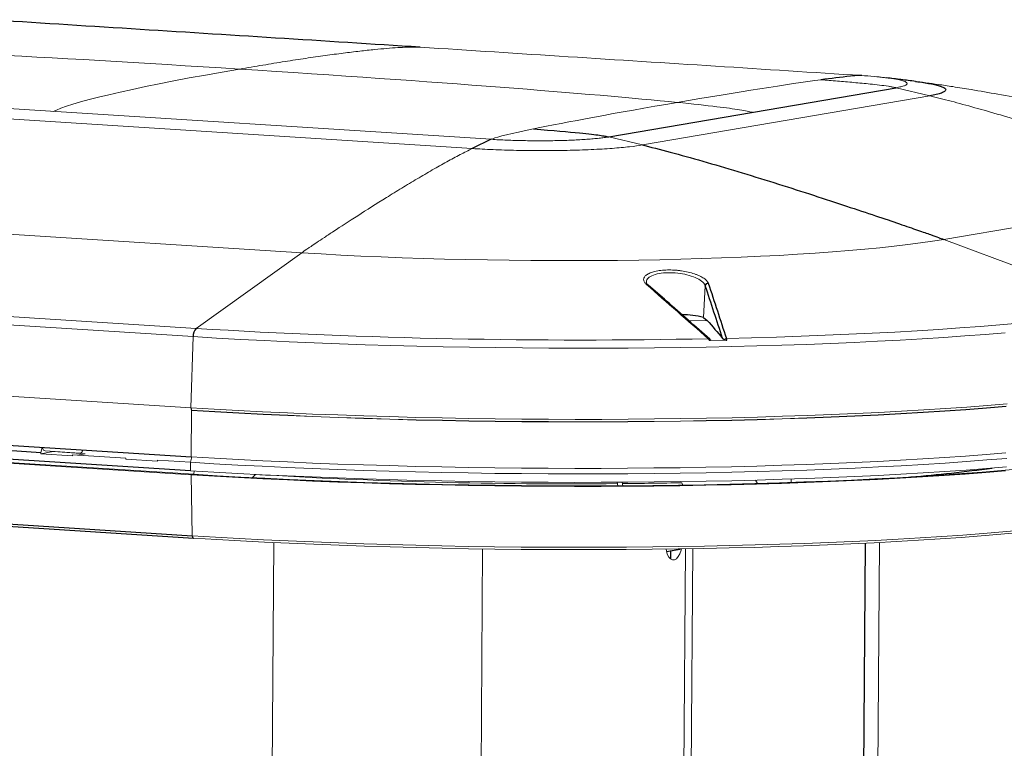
# Model space of a CAD drawing. Header units: millimetres. Extents: x -1472 to 1442, y -78 to 2620.
# Tile 47 of 102: x -998 to -645, y 2358 to 2620. Entities that reach past the tile are written whole.
import ezdxf

# ---------------------------------------------------------------- set-up
doc = ezdxf.new("R2010")
doc.units = ezdxf.units.MM

msp = doc.modelspace()

# ---------------------------------------------------------------- linework, layer by layer
at = {"color": 144, "linetype": 'Continuous', "lineweight": 18}
for p, q in [((-687.34, 2598.73), (-687.65, 2598.77)), ((-676.56, 2597.4), (-676.91, 2597.44)), ((-828.9, 2576.68), (-1142.64, 2596.69)), ((-683.83, 2595.17), (-671.79, 2592.27)), ((-835.7, 2573.38), (-1149.44, 2593.4)), ((-671.79, 2592.27), (-774.76, 2574.65)), ((-786.8, 2577.55), (-774.76, 2574.65)), ((-666.77, 2540.81), (-563.8, 2558.43)), ((-1210.51, 2556.04), (-896.78, 2536.02)), ((-666.77, 2540.81), (-599.94, 2515.85)), ((-896.78, 2536.02), (-934.62, 2508.89)), ((-935.72, 2505.98), (-1249.46, 2526)), ((-772.67, 2524.44), (-772.66, 2524.42)), ((-752.2, 2524.2), (-752.88, 2512.85)), ((-1088.54, 2518.71), (-934.62, 2508.89)), ((-759.36, 2512.76), (-758.89, 2512.73)), ((-758.08, 2511.66), (-751.48, 2511.81)), ((-935.72, 2505.98), (-936.56, 2480.5)), ((-750.77, 2504.62), (-744.47, 2504.75)), ((-1250.3, 2500.51), (-936.56, 2480.5)), ((-936.35, 2479.54), (-936.47, 2462.93)), ((-936.46, 2456.47), (-1250.2, 2476.48)), ((-935.48, 2456.64), (-1249.22, 2476.65)), ((-990.36, 2464.37), (-989.87, 2466.33)), ((-990.36, 2464.37), (-990.34, 2463.98)), ((-985.86, 2464.75), (-990.34, 2463.98)), ((-990.34, 2463.98), (-978.98, 2463.25)), ((-990, 2465.82), (-989.61, 2465.89)), ((-988.77, 2465.01), (-976.29, 2464.21)), ((-974.49, 2464.02), (-985.86, 2464.75)), ((-959.86, 2462.43), (-978.98, 2463.65)), ((-978.98, 2463.25), (-978.98, 2463.65)), ((-977.29, 2463.54), (-974.49, 2464.02)), ((-975.35, 2465.41), (-975.42, 2464.98)), ((-959.86, 2462.43), (-959.84, 2462.03)), ((-959.84, 2462.03), (-948.47, 2461.31)), ((-948.47, 2461.31), (-948.47, 2461.7)), ((-936.74, 2460.95), (-948.47, 2461.7)), ((-936.74, 2460.95), (-936.22, 2462.91)), ((-936.74, 2460.95), (-936.68, 2457.92)), ((-936.46, 2456.47), (-935.48, 2456.64)), ((-936.46, 2456.47), (-936.06, 2434.63)), ((-935.48, 2456.64), (-935.42, 2457.84)), ((-914.44, 2455.44), (-913.4, 2456.58)), ((-912.26, 2456.51), (-912.26, 2456.54)), ((-783.82, 2453.78), (-783.53, 2452.54)), ((-781.78, 2452.55), (-782.03, 2453.79)), ((-760.21, 2452.79), (-760.6, 2453.62)), ((-734.24, 2454.56), (-733.53, 2453.35)), ((-721.44, 2454.95), (-721.43, 2453.72)), ((-906.85, 2432.17), (-908.61, 2193.66)), ((-691.57, 2182.14), (-689.72, 2432.2)), ((-833.77, 2188.65), (-831.99, 2429.89)), ((-760.76, 2429.88), (-766.1, 2428.96)), ((-761.24, 2429.65), (-766.07, 2428.83)), ((-761.8, 2429.7), (-761.24, 2429.65)), ((-759.33, 2429.93), (-761.13, 2186.57)), ((-758.51, 2186.41), (-756.71, 2429.97))]:
    msp.add_line(p, q, dxfattribs=at)
at = {"color": 7, "linetype": 'Continuous', "lineweight": 25}
for p, q in [((-786.8, 2577.55), (-683.83, 2595.17)), ((-828.9, 2576.68), (-835.7, 2573.38)), ((-752.88, 2512.85), (-751.48, 2511.81)), ((-1250.21, 2482.94), (-936.47, 2462.93)), ((-936.68, 2457.92), (-1250.42, 2477.94)), ((-936.56, 2480.5), (-936.35, 2479.54)), ((-990.36, 2464.37), (-1087.91, 2470.6)), ((-989.61, 2465.89), (-989.67, 2466.32)), ((-1249.8, 2454.64), (-936.06, 2434.63)), ((-1249.37, 2453.78), (-935.63, 2433.76)), ((-935.63, 2433.76), (-935.58, 2433.77)), ((-694.85, 2431.95), (-696.69, 2182.46)), ((-764.62, 2429.07), (-764.64, 2426.25))]:
    msp.add_line(p, q, dxfattribs=at)
at = {"color": 144, "linetype": 'Continuous', "lineweight": 18, "flags": 128}
for points in [[(-896.78, 2536.02), (-889.89, 2535.61), (-882.84, 2535.22), (-875.65, 2534.86), (-868.32, 2534.54), (-860.88, 2534.25), (-853.33, 2534), (-845.71, 2533.78), (-838.01, 2533.59), (-830.27, 2533.44), (-822.49, 2533.33), (-814.69, 2533.25), (-806.89, 2533.2), (-799.1, 2533.2), (-791.35, 2533.23), (-783.64, 2533.29), (-776, 2533.4), (-768.44, 2533.54), (-760.98, 2533.71), (-753.63, 2533.92), (-746.41, 2534.16), (-739.33, 2534.44), (-732.42, 2534.75), (-725.67, 2535.1), (-719.12, 2535.47), (-712.77, 2535.88), (-706.63, 2536.32), (-700.72, 2536.79), (-695.06, 2537.29), (-689.64, 2537.81), (-684.5, 2538.36), (-679.63, 2538.94), (-675.04, 2539.54), (-670.76, 2540.16), (-666.77, 2540.81)], [(-744.64, 2505.34), (-735.6, 2505.56), (-726.67, 2505.82), (-717.88, 2506.11), (-709.23, 2506.44), (-700.73, 2506.8), (-692.41, 2507.19), (-684.26, 2507.62), (-676.31, 2508.08), (-668.57, 2508.57), (-661.04, 2509.09), (-653.74, 2509.65), (-646.67, 2510.23), (-639.86, 2510.84), (-633.3, 2511.48), (-627.02, 2512.15), (-621.01, 2512.84), (-615.29, 2513.56), (-609.87, 2514.3), (-604.75, 2515.06), (-599.94, 2515.85)], [(-644.79, 2507.37), (-651.85, 2506.78), (-659.15, 2506.22), (-666.68, 2505.7), (-674.42, 2505.2), (-682.37, 2504.74), (-690.52, 2504.31), (-698.84, 2503.91), (-707.33, 2503.54), (-715.98, 2503.21), (-724.78, 2502.91), (-733.7, 2502.65), (-742.74, 2502.43), (-751.89, 2502.24), (-761.13, 2502.08), (-770.45, 2501.97), (-779.83, 2501.88), (-789.26, 2501.84), (-798.73, 2501.83), (-808.22, 2501.86), (-817.72, 2501.92), (-827.21, 2502.03), (-836.68, 2502.16), (-846.13, 2502.34), (-855.52, 2502.55), (-864.85, 2502.79), (-874.11, 2503.07), (-883.28, 2503.39), (-892.35, 2503.74), (-901.31, 2504.12), (-910.14, 2504.54), (-918.82, 2504.99), (-927.35, 2505.47), (-935.72, 2505.98)], [(-936.56, 2480.5), (-928.15, 2479.98), (-919.57, 2479.5), (-910.84, 2479.05), (-901.97, 2478.63), (-892.96, 2478.24), (-883.84, 2477.89), (-874.62, 2477.57), (-865.31, 2477.29), (-855.93, 2477.04), (-846.48, 2476.83), (-836.99, 2476.66), (-827.47, 2476.52), (-817.92, 2476.42), (-808.37, 2476.35), (-798.83, 2476.32), (-789.31, 2476.33), (-779.83, 2476.38), (-770.4, 2476.46), (-761.03, 2476.58), (-751.74, 2476.73), (-742.55, 2476.92), (-733.45, 2477.15), (-724.48, 2477.41), (-715.64, 2477.71), (-706.94, 2478.04), (-698.41, 2478.41), (-690.04, 2478.81), (-681.85, 2479.25), (-673.86, 2479.71), (-666.07, 2480.21), (-658.51, 2480.74), (-651.17, 2481.3), (-644.07, 2481.89)], [(-936.35, 2479.64), (-927.95, 2479.13), (-919.39, 2478.64), (-910.67, 2478.19), (-901.82, 2477.77), (-892.83, 2477.39), (-883.73, 2477.04), (-874.52, 2476.72), (-865.23, 2476.44), (-855.86, 2476.19), (-846.43, 2475.98), (-836.96, 2475.81), (-827.45, 2475.67), (-817.92, 2475.57), (-808.39, 2475.5), (-798.86, 2475.47), (-789.36, 2475.48), (-779.9, 2475.53), (-770.48, 2475.61), (-761.13, 2475.73), (-751.86, 2475.88), (-742.68, 2476.07), (-733.61, 2476.3), (-724.65, 2476.56), (-715.82, 2476.86), (-707.14, 2477.19), (-698.62, 2477.56), (-690.27, 2477.96), (-682.09, 2478.39), (-674.12, 2478.86), (-666.35, 2479.35), (-658.79, 2479.88), (-651.47, 2480.44), (-644.38, 2481.03)], [(-644.38, 2480.93), (-651.47, 2480.34), (-658.79, 2479.78), (-666.35, 2479.26), (-674.12, 2478.76), (-682.1, 2478.29), (-690.27, 2477.86), (-698.62, 2477.46), (-707.14, 2477.09), (-715.82, 2476.76), (-724.65, 2476.46), (-733.61, 2476.2), (-742.68, 2475.97), (-751.86, 2475.78), (-761.13, 2475.63), (-770.48, 2475.51), (-779.9, 2475.43), (-789.36, 2475.38), (-798.87, 2475.38), (-808.39, 2475.4), (-817.92, 2475.47), (-827.45, 2475.57), (-836.96, 2475.71), (-846.43, 2475.88), (-855.86, 2476.09), (-865.23, 2476.34), (-874.52, 2476.62), (-883.73, 2476.94), (-892.83, 2477.29), (-901.82, 2477.67), (-910.67, 2478.09), (-919.39, 2478.54), (-927.95, 2479.03), (-936.35, 2479.54)], [(-936.47, 2462.93), (-928.08, 2462.41), (-919.51, 2461.93), (-910.8, 2461.48), (-901.94, 2461.06), (-892.95, 2460.67), (-883.85, 2460.32), (-874.65, 2460.01), (-865.35, 2459.73), (-855.99, 2459.48), (-846.56, 2459.27), (-837.08, 2459.09), (-827.57, 2458.96), (-818.05, 2458.85), (-808.51, 2458.79), (-798.99, 2458.76), (-789.49, 2458.77), (-780.02, 2458.81), (-770.61, 2458.9), (-761.26, 2459.01), (-751.98, 2459.17), (-742.8, 2459.36), (-733.73, 2459.59), (-724.77, 2459.85), (-715.95, 2460.15), (-707.27, 2460.48), (-698.74, 2460.84), (-690.39, 2461.24), (-682.22, 2461.68), (-674.24, 2462.14), (-666.47, 2462.64), (-658.91, 2463.17), (-651.59, 2463.73), (-644.5, 2464.32)], [(-644.17, 2462.35), (-651.27, 2461.76), (-658.62, 2461.2), (-666.18, 2460.67), (-673.97, 2460.17), (-681.97, 2459.7), (-690.15, 2459.27), (-698.52, 2458.87), (-707.06, 2458.5), (-715.76, 2458.17), (-724.61, 2457.87), (-733.58, 2457.61), (-742.67, 2457.38), (-751.87, 2457.19), (-761.16, 2457.03), (-770.53, 2456.91), (-779.97, 2456.83), (-789.45, 2456.79), (-798.97, 2456.78), (-808.51, 2456.81), (-818.07, 2456.87), (-827.61, 2456.97), (-837.14, 2457.11), (-846.64, 2457.29), (-856.08, 2457.5), (-865.47, 2457.75), (-874.78, 2458.03), (-884, 2458.35), (-893.12, 2458.7), (-902.13, 2459.08), (-911.01, 2459.5), (-919.74, 2459.95), (-928.32, 2460.44), (-936.74, 2460.95)], [(-644.3, 2459.31), (-651.4, 2458.73), (-658.74, 2458.17), (-666.3, 2457.64), (-674.08, 2457.14), (-682.07, 2456.67), (-690.26, 2456.24), (-698.62, 2455.84), (-707.16, 2455.47), (-715.85, 2455.14), (-724.69, 2454.84), (-733.65, 2454.58), (-742.74, 2454.35), (-751.94, 2454.16), (-761.22, 2454), (-770.58, 2453.89), (-780.01, 2453.8), (-789.49, 2453.76), (-799, 2453.75), (-808.54, 2453.78), (-818.09, 2453.84), (-827.63, 2453.95), (-837.15, 2454.09), (-846.64, 2454.26), (-856.08, 2454.47), (-865.46, 2454.72), (-874.76, 2455), (-883.98, 2455.32), (-893.1, 2455.67), (-902.1, 2456.05), (-910.97, 2456.47), (-919.7, 2456.92), (-928.27, 2457.41), (-936.68, 2457.92)], [(-639.22, 2458.63), (-646, 2458.01), (-653.02, 2457.43), (-660.29, 2456.88), (-667.78, 2456.35), (-675.48, 2455.86), (-683.39, 2455.4), (-691.49, 2454.97), (-699.78, 2454.57), (-708.23, 2454.21), (-716.83, 2453.88), (-725.58, 2453.58), (-734.46, 2453.32), (-743.46, 2453.1), (-752.56, 2452.91), (-761.76, 2452.76), (-771.03, 2452.64), (-780.36, 2452.56), (-789.75, 2452.51), (-799.17, 2452.51), (-808.61, 2452.53), (-818.06, 2452.6), (-827.51, 2452.7), (-836.94, 2452.84), (-846.33, 2453.01), (-855.68, 2453.22), (-864.97, 2453.46), (-874.18, 2453.74), (-883.31, 2454.06), (-892.33, 2454.4), (-901.24, 2454.79), (-910.03, 2455.2), (-918.67, 2455.65), (-927.16, 2456.13), (-935.48, 2456.64)], [(-936.06, 2434.63), (-927.71, 2434.11), (-919.19, 2433.63), (-910.51, 2433.18), (-901.7, 2432.77), (-892.76, 2432.39), (-883.7, 2432.04), (-874.55, 2431.72), (-865.3, 2431.44), (-855.98, 2431.2), (-846.6, 2430.99), (-837.18, 2430.81), (-827.72, 2430.68), (-818.24, 2430.57), (-808.75, 2430.51), (-799.28, 2430.48), (-789.82, 2430.49), (-780.41, 2430.53), (-771.04, 2430.62), (-761.74, 2430.73), (-752.51, 2430.89), (-743.38, 2431.08), (-734.35, 2431.3), (-725.44, 2431.56), (-716.66, 2431.86), (-708.03, 2432.19), (-699.55, 2432.55), (-691.23, 2432.95), (-683.11, 2433.38), (-675.17, 2433.85), (-667.44, 2434.34), (-659.92, 2434.87), (-652.63, 2435.42), (-645.58, 2436.01), (-638.78, 2436.62)], [(-639.5, 2435.75), (-646.27, 2435.14), (-653.29, 2434.56), (-660.55, 2434.01), (-668.04, 2433.48), (-675.74, 2432.99), (-683.64, 2432.53), (-691.74, 2432.1), (-700.02, 2431.7), (-708.46, 2431.34), (-717.06, 2431.01), (-725.81, 2430.72), (-734.68, 2430.46), (-743.68, 2430.23), (-752.77, 2430.04), (-761.96, 2429.89), (-771.22, 2429.77), (-780.55, 2429.69), (-789.93, 2429.65), (-799.35, 2429.64), (-808.78, 2429.67), (-818.23, 2429.73), (-827.67, 2429.83), (-837.09, 2429.97), (-846.48, 2430.14), (-855.82, 2430.35), (-865.1, 2430.6), (-874.31, 2430.87), (-883.43, 2431.19), (-892.45, 2431.54), (-901.36, 2431.92), (-910.13, 2432.33), (-918.77, 2432.78), (-927.26, 2433.26), (-935.58, 2433.77)], [(-760.75, 2429.91), (-760.85, 2429.48), (-761.3, 2428.19), (-761.87, 2427.14), (-762.54, 2426.39), (-763.27, 2425.99), (-764.01, 2425.96), (-764.7, 2426.3), (-765.32, 2426.99), (-765.82, 2428), (-766.16, 2429.25), (-766.26, 2429.83)]]:
    msp.add_lwpolyline(points, dxfattribs=at)
at = {"color": 7, "linetype": 'Continuous', "lineweight": 25, "flags": 128}
for points in [[(-750.55, 2505.02), (-750.53, 2505), (-750.5, 2504.97)], [(-644.63, 2457.86), (-651.71, 2457.27), (-659.04, 2456.71), (-666.59, 2456.18), (-674.36, 2455.69), (-682.33, 2455.22), (-690.5, 2454.79), (-698.85, 2454.39), (-707.37, 2454.02), (-716.04, 2453.69), (-724.86, 2453.39), (-733.82, 2453.13), (-742.89, 2452.9), (-752.06, 2452.71), (-761.33, 2452.56), (-770.68, 2452.44), (-780.09, 2452.36), (-789.55, 2452.31), (-799.04, 2452.31), (-808.56, 2452.33), (-818.09, 2452.4), (-827.61, 2452.5), (-837.12, 2452.64), (-846.59, 2452.81), (-856.01, 2453.02), (-865.38, 2453.27), (-874.66, 2453.55), (-883.86, 2453.87), (-892.96, 2454.22), (-901.94, 2454.6), (-910.8, 2455.02), (-919.51, 2455.47), (-928.07, 2455.96), (-936.46, 2456.47)], [(-936.06, 2434.63), (-936.05, 2434.44), (-936.02, 2434.27), (-935.97, 2434.11), (-935.91, 2433.98), (-935.84, 2433.88), (-935.76, 2433.81), (-935.67, 2433.77), (-935.63, 2433.76)]]:
    msp.add_lwpolyline(points, dxfattribs=at)
at = {"color": 144, "linetype": 'Continuous', "lineweight": 18}
for centre, radius, start, end in [((-773.19, 2523.85), 0.782, 48.9434, 96.5111), ((-796.94, 4793.03), 2288.28, 266.55071, 271.14695), ((-744.68, 2504.28), 1.06, 87.9333, 142.1326), ((-988.64, 2465.97), 0.97, 185.0051, 262.8004), ((-976.28, 2465.08), 0.863, 269.1115, 353.7162), ((-801.13, 4319.43), 1866.22, 266.53584, 270.53504), ((-798.9, 4338.54), 1885.32, 270.51583, 271.16419)]:
    msp.add_arc(centre, radius, start, end, dxfattribs=at)
at = {"color": 7, "linetype": 'Continuous', "lineweight": 25}
for centre, radius, start, end in [((-751.18, 2524.06), 1.03, 86.428, 172.4429), ((-759.49, 2489.42), 24.34, 74.239, 92.297), ((-931.81, 2506.16), 3.91, 135.7496, 182.6706), ((-751.06, 2504.43), 0.782, 49.0696, 95.7484), ((-725.5, 3015.81), 562.1, 274.7886, 277.779)]:
    msp.add_arc(centre, radius, start, end, dxfattribs=at)
for points, knots in [([(-854.34, 2609.69), (-871.62, 2610.79), (-906.11, 2612.98), (-957.9, 2616.26), (-992.55, 2618.46), (-1009.88, 2619.56)], [0, 0, 0, 0, 0.334381, 0.667327, 1, 1, 1, 1]), ([(-696.14, 2599.5), (-696.47, 2599.52), (-697.8, 2599.59), (-702.68, 2599.04), (-707.21, 2598.47), (-710.74, 2598.04)], [0, 0, 0, 0, 0.0674885, 0.2763921, 1, 1, 1, 1]), ([(-676.82, 2597.44), (-678.57, 2597.65), (-682.07, 2598.09), (-685.56, 2598.52), (-687.3, 2598.74)], [0, 0, 0, 0, 0.500091, 1, 1, 1, 1]), ([(-676.92, 2597.44), (-676.62, 2597.4), (-675.29, 2597.25), (-673.33, 2596.95), (-671, 2596.54), (-669.1, 2596.11), (-667.62, 2595.66), (-666.6, 2595.2), (-666.06, 2594.73), (-665.99, 2594.28), (-666.41, 2593.78), (-667.48, 2593.27), (-669.27, 2592.74), (-670.96, 2592.43), (-671.79, 2592.27)], [0, 0, 0, 0, 0.023842, 0.105813, 0.189079, 0.27323, 0.357832, 0.442433, 0.526585, 0.60985, 0.691822, 0.798437, 0.901356, 1, 1, 1, 1]), ([(-813.76, 2580.41), (-806.58, 2579.84), (-796.59, 2578.96), (-790.55, 2578.24), (-788.11, 2577.83), (-787.23, 2577.64), (-786.8, 2577.55)], [0, 0, 0, 0, 0.372322, 0.686161, 0.846126, 1, 1, 1, 1]), ([(-774.76, 2574.65), (-774.46, 2574.58), (-774.15, 2574.5), (-767.35, 2572.84), (-759.76, 2570.78), (-743.37, 2566.03), (-734.59, 2563.35), (-717.41, 2557.94), (-709.03, 2555.22), (-694.18, 2550.31), (-687.72, 2548.13), (-680.13, 2545.54), (-677.95, 2544.78), (-674.25, 2543.5), (-672.75, 2542.97), (-669.09, 2541.67), (-667.85, 2541.21), (-666.77, 2540.81)], [0.2440624, 0.2440624, 0.2440624, 0.2440624, 0.25, 0.25, 0.375, 0.375, 0.5, 0.5, 0.625, 0.625, 0.75, 0.75, 0.8125, 0.8125, 0.875, 0.875, 1, 1, 1, 1]), ([(-750.55, 2505.01), (-755.71, 2509.56), (-763.09, 2516.06), (-770.47, 2522.5), (-772.68, 2524.43)], [0, 0, 0, 0, 0.70026, 1, 1, 1, 1]), ([(-745.99, 2505.33), (-745.94, 2505.26), (-745.87, 2505.2), (-745.71, 2505.06), (-745.62, 2505), (-745.51, 2504.93)], [0, 0, 0, 0, 0.5, 0.5, 1, 1, 1, 1]), ([(-750.39, 2504.83), (-750.36, 2504.81), (-750.33, 2504.79), (-750.29, 2504.75), (-750.29, 2504.72), (-750.32, 2504.68), (-750.36, 2504.66), (-750.52, 2504.63), (-750.63, 2504.62), (-750.77, 2504.62)], [0, 0, 0, 0, 0.25, 0.25, 0.5, 0.5, 0.75, 0.75, 1, 1, 1, 1]), ([(-750.35, 2504.76), (-750.38, 2504.83), (-750.44, 2504.93), (-750.53, 2505), (-750.55, 2505.02)], [0, 0, 0, 0, 0.6811073, 1, 1, 1, 1]), ([(-745.51, 2504.93), (-745.48, 2504.91), (-745.44, 2504.89), (-745.33, 2504.85), (-745.26, 2504.83), (-745.09, 2504.79), (-744.99, 2504.78), (-744.74, 2504.75), (-744.6, 2504.75), (-744.47, 2504.75)], [0, 0, 0, 0, 0.25, 0.25, 0.5, 0.5, 0.75, 0.75, 1, 1, 1, 1])]:
    msp.add_open_spline(points, degree=3, knots=knots, dxfattribs=at)
at = {"color": 144, "linetype": 'Continuous', "lineweight": 18}
for points in [[(-919.1, 2601.85), (-989.95, 2606.37), (-1045.09, 2609.09), (-1075.98, 2609.92)], [(-919.1, 2601.85), (-848.25, 2597.33), (-793.12, 2593.02), (-762.25, 2589.91)], [(-710.74, 2598.04), (-722.39, 2596.46), (-740.2, 2593.68), (-762.25, 2589.91)], [(-762.25, 2589.91), (-784.29, 2586.14), (-802.11, 2582.82), (-813.76, 2580.41)], [(-751.14, 2505.21), (-758.51, 2511.7), (-765.89, 2518.17), (-773.28, 2524.63)], [(-913.4, 2456.58), (-913.57, 2456.6), (-913.73, 2456.61), (-913.89, 2456.62)]]:
    msp.add_open_spline(points, degree=3, dxfattribs=at)
for points, knots in [([(-919.1, 2601.85), (-916.31, 2602.33), (-910.88, 2603.26), (-902.96, 2604.54), (-895.51, 2605.69), (-888.54, 2606.69), (-882.1, 2607.55), (-876.19, 2608.27), (-870.98, 2608.84), (-866.45, 2609.26), (-862.59, 2609.55), (-859.27, 2609.72), (-856.57, 2609.79), (-854.99, 2609.71), (-854.33, 2609.69)], [0, 0, 0, 0, 0.129058, 0.251339, 0.366452, 0.474005, 0.573609, 0.664872, 0.747405, 0.815058, 0.87475, 0.926182, 0.969063, 1, 1, 1, 1]), ([(-696.14, 2599.54), (-713.6, 2600.66), (-748.53, 2602.9), (-801.35, 2606.29), (-836.64, 2608.56), (-854.33, 2609.69)], [0, 0, 0, 0, 0.3326678, 0.6656109, 1, 1, 1, 1]), ([(-919.1, 2601.85), (-953.06, 2596.15), (-978.57, 2590.17), (-985.43, 2586.85), (-985.77, 2586.68)], [0, 0, 0, 0, 0.95, 1, 1, 1, 1]), ([(-710.74, 2598.04), (-709.75, 2597.96), (-707.8, 2597.8), (-704.86, 2597.56), (-701.92, 2597.31), (-698.98, 2597.05), (-696.04, 2596.78), (-692.98, 2596.47), (-689.8, 2596.13), (-687.22, 2595.8), (-685.36, 2595.49), (-684.52, 2595.32), (-684.02, 2595.21), (-683.89, 2595.19), (-683.83, 2595.17)], [0, 0, 0, 0, 0.109174, 0.218086, 0.327018, 0.436185, 0.545487, 0.654725, 0.776932, 0.899437, 0.942755, 0.986037, 0.993017, 1, 1, 1, 1]), ([(-687.65, 2598.77), (-689, 2598.92), (-691.96, 2599.26), (-694.77, 2599.45), (-696.3, 2599.55)], [0, 0, 0, 0, 0.457555, 1, 1, 1, 1]), ([(-688, 2598.81), (-688.37, 2598.86), (-689.2, 2598.96), (-690.2, 2599.05), (-690.75, 2599.1)], [0, 0, 0, 0, 0.4517341, 1, 1, 1, 1]), ([(-683.83, 2595.17), (-683.21, 2595.29), (-681.97, 2595.52), (-680.75, 2595.9), (-679.86, 2596.36), (-679.75, 2596.9), (-680.8, 2597.51), (-683.05, 2598.1), (-685.38, 2598.51), (-687.04, 2598.7), (-687.34, 2598.73)], [0, 0, 0, 0, 0.10726, 0.21455, 0.321811, 0.482568, 0.643324, 0.804081, 0.964837, 1, 1, 1, 1]), ([(-554.24, 2572.98), (-554.4, 2573.02), (-554.74, 2573.11), (-555.43, 2573.29), (-556.57, 2573.58), (-558.11, 2573.96), (-559.98, 2574.41), (-561.94, 2574.89), (-564.29, 2575.44), (-567.24, 2576.14), (-571.14, 2577.04), (-576.29, 2578.21), (-583.42, 2579.81), (-593.04, 2581.93), (-606.34, 2584.79), (-621.2, 2587.86), (-635.43, 2590.65), (-646.93, 2592.78), (-655.88, 2594.34), (-663.03, 2595.49), (-668.44, 2596.31), (-672.49, 2596.88), (-674.8, 2597.17), (-675.65, 2597.28)], [0, 0, 0, 0, 0.003692, 0.008102, 0.016712, 0.03306, 0.04686, 0.061581, 0.079352, 0.102604, 0.132503, 0.174202, 0.229189, 0.309446, 0.414403, 0.562698, 0.682698, 0.770794, 0.849476, 0.903387, 0.945616, 0.980211, 1, 1, 1, 1]), ([(-671.79, 2592.27), (-669.37, 2591.69), (-666.8, 2591.04), (-661.38, 2589.62), (-658.54, 2588.84), (-652.65, 2587.2), (-649.59, 2586.32), (-643.32, 2584.49), (-636.91, 2582.57), (-630.37, 2580.56), (-623.84, 2578.52), (-620.59, 2577.5), (-610.99, 2574.44), (-604.81, 2572.42), (-593.51, 2568.7), (-588.41, 2566.99), (-581.86, 2564.77), (-579.87, 2564.09), (-576.27, 2562.85), (-574.67, 2562.3), (-571.85, 2561.32), (-570.64, 2560.89), (-569.08, 2560.34), (-568.6, 2560.17), (-567.73, 2559.86), (-565.75, 2559.15), (-564.62, 2558.73), (-563.8, 2558.43)], [0, 0, 0, 0, 0.0625, 0.0625, 0.125, 0.125, 0.1875, 0.1875, 0.25, 0.3125, 0.3125, 0.375, 0.375, 0.5, 0.5, 0.625, 0.625, 0.6875, 0.6875, 0.75, 0.75, 0.8125, 0.8125, 0.84375, 0.84375, 0.875, 1, 1, 1, 1]), ([(-762.25, 2589.91), (-756.71, 2589.35), (-747.95, 2588.4), (-740.61, 2587.41), (-737.04, 2586.78), (-735.88, 2586.5), (-735.32, 2586.36)], [0, 0, 0, 0, 0.372322, 0.686161, 0.846126, 1, 1, 1, 1]), ([(-828.9, 2576.68), (-828.75, 2576.75), (-827.4, 2577.41), (-821.67, 2578.78), (-813.76, 2580.41)], [0.5662346, 0.5662346, 0.5662346, 0.5662346, 0.6162346, 1, 1, 1, 1]), ([(-786.8, 2577.55), (-787.32, 2577.47), (-788.37, 2577.3), (-789.62, 2577.15), (-790.28, 2577.08), (-790.94, 2577.01), (-792.33, 2576.87), (-793.86, 2576.75), (-794.65, 2576.69), (-795.45, 2576.63), (-797.1, 2576.53), (-798.86, 2576.44), (-799.77, 2576.4), (-800.67, 2576.36), (-802.52, 2576.29), (-804.44, 2576.24), (-806.39, 2576.2), (-808.36, 2576.17), (-810.37, 2576.16), (-811.38, 2576.16), (-812.39, 2576.16), (-814.41, 2576.17), (-816.44, 2576.2), (-817.44, 2576.22), (-818.44, 2576.24), (-820.44, 2576.29), (-822.39, 2576.35), (-823.36, 2576.39), (-824.32, 2576.43), (-826.22, 2576.52), (-828.01, 2576.62), (-828.9, 2576.68)], [0, 0, 0, 0, 0.0625, 0.125, 0.125, 0.125, 0.1875, 0.25, 0.25, 0.25, 0.3125, 0.375, 0.375, 0.375, 0.4375, 0.5, 0.5, 0.5625, 0.625, 0.625, 0.625, 0.6875, 0.75, 0.75, 0.75, 0.8125, 0.875, 0.875, 0.875, 0.9375, 1, 1, 1, 1]), ([(-835.7, 2573.38), (-837.07, 2572.72), (-838.52, 2571.99), (-841.58, 2570.39), (-843.19, 2569.53), (-846.52, 2567.69), (-848.25, 2566.71), (-851.79, 2564.67), (-855.42, 2562.55), (-859.12, 2560.32), (-862.8, 2558.08), (-864.64, 2556.95), (-870.07, 2553.57), (-873.57, 2551.36), (-879.96, 2547.26), (-882.85, 2545.39), (-886.55, 2542.95), (-887.68, 2542.21), (-889.72, 2540.86), (-890.62, 2540.25), (-892.22, 2539.18), (-892.91, 2538.71), (-893.79, 2538.11), (-894.06, 2537.93), (-894.55, 2537.59), (-895.67, 2536.82), (-896.31, 2536.36), (-896.78, 2536.02)], [0, 0, 0, 0, 0.0625, 0.0625, 0.125, 0.125, 0.1875, 0.1875, 0.25, 0.3125, 0.3125, 0.375, 0.375, 0.5, 0.5, 0.625, 0.625, 0.6875, 0.6875, 0.75, 0.75, 0.8125, 0.8125, 0.84375, 0.84375, 0.875, 1, 1, 1, 1]), ([(-774.76, 2574.65), (-776.05, 2574.43), (-777.6, 2574.21), (-781.21, 2573.81), (-783.28, 2573.61), (-787.88, 2573.27), (-790.41, 2573.12), (-795.84, 2572.88), (-798.73, 2572.79), (-804.68, 2572.66), (-807.74, 2572.63), (-813.84, 2572.64), (-816.87, 2572.67), (-822.74, 2572.79), (-825.58, 2572.88), (-830.91, 2573.11), (-833.41, 2573.24), (-835.7, 2573.38)], [0, 0, 0, 0, 0.125, 0.125, 0.25, 0.25, 0.375, 0.375, 0.5, 0.5, 0.625, 0.625, 0.75, 0.75, 0.875, 0.875, 1, 1, 1, 1]), ([(-773.28, 2524.63), (-773.61, 2524.92), (-773.87, 2525.22), (-774.12, 2525.68), (-774.19, 2525.83), (-774.27, 2526.13), (-774.29, 2526.28), (-774.29, 2526.73), (-774.2, 2527.02), (-773.94, 2527.45), (-773.83, 2527.59), (-773.56, 2527.85), (-773.41, 2527.98), (-773.07, 2528.23), (-772.87, 2528.35), (-772.45, 2528.59), (-772.21, 2528.7), (-771.45, 2529.01), (-770.88, 2529.19), (-769.92, 2529.42), (-769.59, 2529.49), (-768.88, 2529.61), (-768.52, 2529.66), (-767.4, 2529.8), (-766.61, 2529.85), (-765.37, 2529.88), (-764.96, 2529.88), (-764.12, 2529.86), (-763.7, 2529.84), (-762.85, 2529.78), (-762.43, 2529.75), (-761.57, 2529.66), (-761.15, 2529.61), (-759.91, 2529.42), (-759.1, 2529.27), (-757.53, 2528.91), (-756.79, 2528.7), (-755.76, 2528.35), (-755.43, 2528.23), (-754.8, 2527.98), (-754.5, 2527.85), (-753.65, 2527.45), (-753.15, 2527.18), (-752.51, 2526.74), (-752.31, 2526.59), (-751.96, 2526.29), (-751.81, 2526.14), (-751.54, 2525.84), (-751.43, 2525.69), (-751.24, 2525.39), (-751.17, 2525.24), (-751.12, 2525.09)], [0, 0, 0, 0, 0.0625, 0.0625, 0.09375, 0.09375, 0.125, 0.125, 0.1875, 0.1875, 0.21875, 0.21875, 0.25, 0.25, 0.28125, 0.28125, 0.3125, 0.3125, 0.375, 0.375, 0.40625, 0.40625, 0.4375, 0.4375, 0.5, 0.5, 0.53125, 0.53125, 0.5625, 0.5625, 0.59375, 0.59375, 0.625, 0.625, 0.6875, 0.6875, 0.75, 0.75, 0.78125, 0.78125, 0.8125, 0.8125, 0.875, 0.875, 0.90625, 0.90625, 0.9375, 0.9375, 0.96875, 0.96875, 1, 1, 1, 1]), ([(-752.2, 2524.2), (-752.23, 2524.28), (-752.43, 2524.84), (-753.36, 2525.88), (-755.64, 2527.17), (-758.65, 2528.17), (-762.06, 2528.79), (-765.58, 2528.97), (-768.88, 2528.66), (-771.52, 2527.86), (-773.2, 2526.69), (-773.27, 2525.76), (-773.31, 2525.3)], [0, 0, 0, 0, 0.020083, 0.134282, 0.24484, 0.351267, 0.454918, 0.558466, 0.664807, 0.775572, 0.890091, 1, 1, 1, 1]), ([(-772.65, 2524.44), (-772.73, 2524.51), (-773.04, 2524.75), (-773.26, 2525.12), (-773.36, 2525.35), (-773.35, 2525.44), (-773.35, 2525.45)], [0, 0, 0, 0, 0.151568, 0.545741, 0.946939, 1, 1, 1, 1]), ([(-744.64, 2505.34), (-744.61, 2505.27), (-744.58, 2505.19), (-744.52, 2504.99), (-744.49, 2504.88), (-744.47, 2504.75)], [0, 0, 0, 0, 0.5, 0.5, 1, 1, 1, 1]), ([(-750.77, 2504.62), (-750.82, 2504.75), (-750.88, 2504.86), (-751.01, 2505.06), (-751.07, 2505.14), (-751.14, 2505.21)], [0, 0, 0, 0, 0.5, 0.5, 1, 1, 1, 1])]:
    msp.add_open_spline(points, degree=3, knots=knots, dxfattribs=at)
at = {"color": 7, "linetype": 'Continuous', "lineweight": 25}
for points in [[(-745.99, 2505.33), (-748.06, 2511.63), (-750.13, 2517.93), (-752.2, 2524.2)], [(-751.12, 2525.09), (-748.96, 2518.53), (-746.8, 2511.94), (-744.64, 2505.34)], [(-751.48, 2511.81), (-749.65, 2509.65), (-747.82, 2507.49), (-745.99, 2505.33)]]:
    msp.add_open_spline(points, degree=3, dxfattribs=at)

doc.saveas('drawing.dxf')
